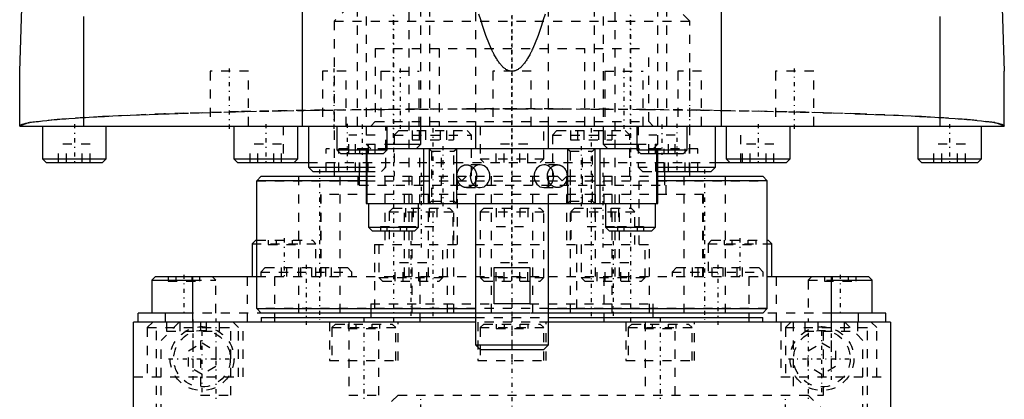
# Model space of a CAD drawing. Extents: x -54 to 54, y -3 to 544.
# Tile 2 of 5: x -54 to 54, y 128 to 169. Entities that reach past the tile are written whole.
import ezdxf

# ---------------------------------------------------------------- set-up
doc = ezdxf.new("R2010")
doc.units = 0
doc.linetypes.add('CENTER', pattern=[1.5, 0.45, -0.5, 0.05, -0.5])
doc.linetypes.add('DASHED', pattern=[2, 1, -1])
for name, color, linetype in [('AM_0', 7, 'CONTINUOUS'), ('AM_10', 7, 'CONTINUOUS'), ('AM_3', 7, 'DASHED'), ('AM_7', 7, 'CENTER')]:
    doc.layers.add(name, color=color, linetype=linetype)

msp = doc.modelspace()

# ---------------------------------------------------------------- linework, layer by layer
at = {"layer": 'AM_0', "color": 7, "linetype": 'CONTINUOUS'}
for p, q in [((-22.98, 157.5), (-22.98, 358.3)), ((22.98, 157.5), (22.98, 358.3)), ((-54, 163.5), (-47.9, 338.3)), ((47.9, 338.3), (54, 163.5)), ((-46.98, 157.5), (-46.98, 169.5)), ((46.98, 157.5), (46.98, 169.5)), ((-54, 157.5), (-54, 163.5)), ((54, 157.5), (54, 163.5)), ((-54, 157.5), (54, 157.5)), ((-51.5, 157.5), (-51.5, 153.9)), ((-44.5, 153.9), (-44.5, 157.5)), ((-30.5, 157.5), (-30.5, 153.9)), ((-23.5, 153.9), (-23.5, 157.5)), ((-22.33, 157.5), (-22.33, 153)), ((-19.2, 157.5), (-19.2, 154.9)), ((-13.7, 154.9), (-13.7, 157.5)), ((-10, 155.5), (-10, 157.5)), ((-4, 157.5), (-4, 155)), ((4, 155), (4, 157.5)), ((10, 157.5), (10, 155.5)), ((13.7, 157.5), (13.7, 154.9)), ((19.2, 154.9), (19.2, 157.5)), ((22.33, 153), (22.33, 157.5)), ((23.5, 157.5), (23.5, 153.9)), ((30.5, 153.9), (30.5, 157.5)), ((44.5, 157.5), (44.5, 153.9)), ((51.5, 153.9), (51.5, 157.5)), ((-19.2, 154.9), (-18.8, 154.5)), ((-19.2, 154.9), (-13.7, 154.9)), ((-18.8, 154.5), (-14.1, 154.5)), ((-16, 154.5), (-16, 149)), ((-15.9, 149), (-15.9, 154.5)), ((-14.1, 154.5), (-13.7, 154.9)), ((-13.71, 155.5), (-10, 155.5)), ((13.7, 155), (-13.7, 155)), ((-10.5, 155), (-10, 155.5)), ((-9.67, 149), (-9.67, 155)), ((9.67, 149), (9.67, 155)), ((10, 155.5), (10.5, 155)), ((10, 155.5), (13.71, 155.5)), ((13.7, 154.9), (14.1, 154.5)), ((13.7, 154.9), (19.2, 154.9)), ((14.1, 154.5), (18.8, 154.5)), ((15.9, 149), (15.9, 154.5)), ((16, 149), (16, 154.5)), ((18.8, 154.5), (19.2, 154.9)), ((-51.5, 153.9), (-51.1, 153.5)), ((-51.5, 153.9), (-44.5, 153.9)), ((-51.1, 153.5), (-44.9, 153.5)), ((-44.9, 153.5), (-44.5, 153.9)), ((-30.5, 153.9), (-30.1, 153.5)), ((-30.5, 153.9), (-23.5, 153.9)), ((-30.1, 153.5), (-22.35, 153.5)), ((-23.9, 153.5), (-23.5, 153.9)), ((22.35, 153.5), (30.1, 153.5)), ((23.5, 153.9), (23.9, 153.5)), ((23.5, 153.9), (30.5, 153.9)), ((30.1, 153.5), (30.5, 153.9)), ((44.5, 153.9), (44.9, 153.5)), ((44.5, 153.9), (51.5, 153.9)), ((44.9, 153.5), (51.1, 153.5)), ((51.1, 153.5), (51.5, 153.9)), ((-22.33, 153), (-21.83, 152.5)), ((-22.33, 153), (-16, 153)), ((-21.83, 152.5), (-16, 152.5)), ((-19.5, 152.5), (-19.5, 152)), ((-16.75, 152.5), (-16.75, 152)), ((16, 153), (22.33, 153)), ((16, 152.5), (21.83, 152.5)), ((16.75, 152), (16.75, 152.5)), ((19.5, 152), (19.5, 152.5)), ((21.83, 152.5), (22.33, 153)), ((-28, 151.5), (-27.5, 152)), ((-16.01, 151.5), (-28, 151.5)), ((-28, 137.5), (-28, 151.5)), ((-27.5, 152), (-16.02, 152)), ((28, 151.5), (16.01, 151.5)), ((16.02, 152), (27.5, 152)), ((28, 151.5), (27.5, 152)), ((28, 137.5), (28, 151.5)), ((-16, 149), (16, 149)), ((-15.75, 149), (-15.75, 146.4)), ((-10.25, 146.4), (-10.25, 149)), ((-4, 149), (-4, 133.5)), ((4, 133.5), (4, 149)), ((10.25, 149), (10.25, 146.4)), ((15.75, 146.4), (15.75, 149)), ((-15.75, 146.4), (-15.35, 146)), ((-15.75, 146.4), (-10.25, 146.4)), ((-15.35, 146), (-10.65, 146)), ((-10.65, 146), (-10.25, 146.4)), ((10.25, 146.4), (10.65, 146)), ((10.25, 146.4), (15.75, 146.4)), ((10.65, 146), (15.35, 146)), ((15.35, 146), (15.75, 146.4)), ((-28.1, 145), (-28.5, 144.6)), ((-28.1, 145), (-28, 145)), ((28, 145), (28.1, 145)), ((28.5, 144.6), (28.1, 145)), ((-28.5, 144.6), (-28.5, 141)), ((-28.5, 144.6), (-28, 144.6)), ((28, 144.6), (28.5, 144.6)), ((28.5, 141), (28.5, 144.6)), ((-1.94, 142), (1.94, 142)), ((-1.94, 138), (-1.94, 142)), ((1.94, 142), (1.94, 138)), ((-39.1, 141), (-39.5, 140.6)), ((-39.5, 140.6), (-39.5, 137)), ((-39.5, 140.6), (-35.06, 140.6)), ((-39.1, 141), (-28.01, 141)), ((-35.06, 141), (-35.06, 136)), ((28.01, 141), (39.1, 141)), ((35.06, 136), (35.06, 141)), ((35.06, 140.6), (39.5, 140.6)), ((39.5, 140.6), (39.1, 141)), ((39.5, 137), (39.5, 140.6)), ((-28, 137.5), (-4, 137.5)), ((-27.5, 137), (-28, 137.5)), ((1.94, 138), (-1.94, 138)), ((4, 137.5), (28, 137.5)), ((27.5, 137), (28, 137.5)), ((-41, 136), (-41, 137)), ((-35.06, 137), (-41, 137)), ((-38, 136), (-38, 137)), ((-4, 137), (-27.5, 137)), ((-27.5, 136.5), (-27.5, 136)), ((-27.5, 136.5), (-4, 136.5)), ((-15.5, 137), (-15.5, 136.5)), ((27.5, 137), (4, 137)), ((4, 136.5), (27.5, 136.5)), ((15.5, 136.5), (15.5, 137)), ((27.5, 136), (27.5, 136.5)), ((41, 137), (35.06, 137)), ((38, 136), (38, 137)), ((41, 136), (41, 137)), ((-41.5, 8), (-41.5, 136)), ((-4, 136), (-41.5, 136)), ((41.5, 136), (4, 136)), ((41.5, 136), (41.5, 8)), ((-4, 133.5), (-3.5, 133)), ((-4, 133.5), (4, 133.5)), ((-3.5, 133), (3.5, 133)), ((3.5, 133), (4, 133.5))]:
    msp.add_line(p, q, dxfattribs=at)
for points in [[(-4.24, 152.91), (-4.39, 152.72), (-4.49, 152.5), (-4.56, 152.25), (-4.58, 152), (-4.56, 151.75), (-4.49, 151.5), (-4.39, 151.28), (-4.24, 151.09)], [(4.24, 151.09), (4.39, 151.28), (4.49, 151.5), (4.56, 151.75), (4.58, 152), (4.56, 152.25), (4.49, 152.5), (4.39, 152.72), (4.24, 152.91)]]:
    msp.add_lwpolyline(points, dxfattribs=at)
for points in [[(3.62, 169.76, 0), (3.43, 169.12, 0), (3.24, 168.52, 0), (2.86, 167.41, 0), (2.48, 166.43, 0), (2.26, 165.93, 0), (2.19, 165.8, 0), (2.13, 165.67, 0), (2.1, 165.6, 0), (2.07, 165.54, 0), (2, 165.41, 0), (1.94, 165.3, 0), (1.87, 165.18, 0), (1.81, 165.07, 0), (1.75, 164.96, 0), (1.72, 164.91, 0), (1.68, 164.86, 0), (1.62, 164.75, 0), (1.56, 164.66, 0), (1.49, 164.57, 0), (1.43, 164.48, 0), (1.37, 164.39, 0), (1.34, 164.35, 0), (1.3, 164.31, 0), (1.24, 164.23, 0), (1.18, 164.16, 0), (1.14, 164.13, 0), (1.11, 164.09, 0), (1.05, 164.03, 0), (0.99, 163.96, 0), (0.95, 163.93, 0), (0.92, 163.91, 0), (0.86, 163.85, 0), (0.79, 163.8, 0), (0.73, 163.76, 0), (0.67, 163.71, 0), (0.6, 163.67, 0), (0.57, 163.66, 0), (0.54, 163.64, 0), (0.48, 163.61, 0), (0.41, 163.58, 0), (0.35, 163.56, 0), (0.29, 163.54, 0), (0.22, 163.52, 0), (0.19, 163.52, 0), (0.16, 163.51, 0), (0.1, 163.5, 0), (0.03, 163.5, 0), (0, 163.5, 0), (-0.03, 163.5, 0), (-0.1, 163.5, 0), (-0.16, 163.51, 0), (-0.19, 163.52, 0), (-0.22, 163.52, 0), (-0.29, 163.54, 0), (-0.35, 163.56, 0), (-0.41, 163.58, 0), (-0.48, 163.61, 0), (-0.54, 163.64, 0), (-0.57, 163.66, 0), (-0.6, 163.67, 0), (-0.67, 163.71, 0), (-0.73, 163.76, 0), (-0.79, 163.8, 0), (-0.86, 163.85, 0), (-0.92, 163.91, 0), (-0.95, 163.93, 0), (-0.99, 163.96, 0), (-1.05, 164.03, 0), (-1.11, 164.09, 0), (-1.14, 164.13, 0), (-1.18, 164.16, 0), (-1.24, 164.23, 0), (-1.3, 164.31, 0), (-1.34, 164.35, 0), (-1.37, 164.39, 0), (-1.43, 164.48, 0), (-1.49, 164.57, 0), (-1.56, 164.66, 0), (-1.62, 164.75, 0), (-1.68, 164.86, 0), (-1.72, 164.91, 0), (-1.75, 164.96, 0), (-1.81, 165.07, 0), (-1.87, 165.18, 0), (-1.94, 165.3, 0), (-2, 165.41, 0), (-2.07, 165.54, 0), (-2.1, 165.6, 0), (-2.13, 165.67, 0), (-2.19, 165.8, 0), (-2.26, 165.93, 0), (-2.48, 166.43, 0), (-2.86, 167.41, 0), (-3.24, 168.52, 0), (-3.43, 169.12, 0), (-3.62, 169.76, 0)], [(-5, 150.75, 0), (-5.02, 150.75, 0), (-5.05, 150.75, 0), (-5.08, 150.75, 0), (-5.09, 150.75, 0), (-5.11, 150.76, 0), (-5.14, 150.76, 0), (-5.17, 150.77, 0), (-5.2, 150.77, 0), (-5.23, 150.78, 0), (-5.26, 150.79, 0), (-5.28, 150.79, 0), (-5.29, 150.8, 0), (-5.32, 150.81, 0), (-5.35, 150.82, 0), (-5.38, 150.83, 0), (-5.41, 150.85, 0), (-5.44, 150.86, 0), (-5.45, 150.87, 0), (-5.47, 150.88, 0), (-5.49, 150.89, 0), (-5.52, 150.91, 0), (-5.53, 150.92, 0), (-5.55, 150.93, 0), (-5.57, 150.95, 0), (-5.6, 150.97, 0), (-5.61, 150.98, 0), (-5.62, 150.99, 0), (-5.65, 151.01, 0), (-5.67, 151.03, 0), (-5.69, 151.06, 0), (-5.71, 151.08, 0), (-5.74, 151.1, 0), (-5.75, 151.12, 0), (-5.76, 151.13, 0), (-5.78, 151.15, 0), (-5.8, 151.18, 0), (-5.81, 151.21, 0), (-5.83, 151.24, 0), (-5.85, 151.27, 0), (-5.86, 151.28, 0), (-5.87, 151.29, 0), (-5.88, 151.33, 0), (-5.9, 151.36, 0), (-5.91, 151.39, 0), (-5.93, 151.42, 0), (-5.94, 151.45, 0), (-5.95, 151.47, 0), (-5.95, 151.49, 0), (-5.97, 151.52, 0), (-5.98, 151.56, 0), (-5.99, 151.59, 0), (-6, 151.63, 0), (-6.01, 151.66, 0), (-6.01, 151.68, 0), (-6.01, 151.7, 0), (-6.02, 151.73, 0), (-6.03, 151.77, 0), (-6.03, 151.8, 0), (-6.04, 151.84, 0), (-6.04, 151.88, 0), (-6.04, 151.89, 0), (-6.04, 151.91, 0), (-6.04, 151.95, 0), (-6.04, 151.98, 0), (-6.04, 152, 0), (-6.04, 152.02, 0), (-6.04, 152.05, 0), (-6.04, 152.09, 0), (-6.04, 152.11, 0), (-6.04, 152.12, 0), (-6.04, 152.16, 0), (-6.03, 152.2, 0), (-6.03, 152.23, 0), (-6.02, 152.27, 0), (-6.01, 152.3, 0), (-6.01, 152.32, 0), (-6.01, 152.34, 0), (-6, 152.37, 0), (-5.99, 152.41, 0), (-5.98, 152.44, 0), (-5.97, 152.48, 0), (-5.95, 152.51, 0), (-5.95, 152.53, 0), (-5.94, 152.55, 0), (-5.93, 152.58, 0), (-5.91, 152.61, 0), (-5.9, 152.64, 0), (-5.88, 152.67, 0), (-5.87, 152.71, 0), (-5.86, 152.72, 0), (-5.85, 152.73, 0), (-5.83, 152.76, 0), (-5.81, 152.79, 0), (-5.8, 152.82, 0), (-5.78, 152.85, 0), (-5.76, 152.87, 0), (-5.75, 152.88, 0), (-5.74, 152.9, 0), (-5.71, 152.92, 0), (-5.69, 152.94, 0), (-5.67, 152.97, 0), (-5.65, 152.99, 0), (-5.62, 153.01, 0), (-5.61, 153.02, 0), (-5.6, 153.03, 0), (-5.57, 153.05, 0), (-5.55, 153.07, 0), (-5.53, 153.08, 0), (-5.52, 153.09, 0), (-5.49, 153.11, 0), (-5.47, 153.12, 0), (-5.45, 153.13, 0), (-5.44, 153.14, 0), (-5.41, 153.15, 0), (-5.38, 153.17, 0), (-5.35, 153.18, 0), (-5.32, 153.19, 0), (-5.29, 153.2, 0), (-5.28, 153.21, 0), (-5.26, 153.21, 0), (-5.23, 153.22, 0), (-5.2, 153.23, 0), (-5.17, 153.23, 0), (-5.14, 153.24, 0), (-5.11, 153.24, 0), (-5.09, 153.25, 0), (-5.08, 153.25, 0), (-5.05, 153.25, 0), (-5.02, 153.25, 0), (-5, 153.25, 0)], [(-5, 153.25, 0), (-4.99, 153.25, 0), (-4.98, 153.25, 0), (-4.96, 153.25, 0), (-4.95, 153.25, 0), (-4.95, 153.25, 0), (-4.93, 153.25, 0), (-4.92, 153.25, 0), (-4.9, 153.24, 0), (-4.88, 153.24, 0), (-4.87, 153.24, 0), (-4.86, 153.24, 0), (-4.85, 153.24, 0), (-4.84, 153.24, 0), (-4.82, 153.23, 0), (-4.81, 153.23, 0), (-4.79, 153.23, 0), (-4.77, 153.22, 0), (-4.77, 153.22, 0), (-4.76, 153.22, 0), (-4.74, 153.21, 0), (-4.73, 153.21, 0), (-4.72, 153.21, 0), (-4.71, 153.21, 0), (-4.7, 153.2, 0), (-4.68, 153.2, 0), (-4.67, 153.19, 0), (-4.66, 153.19, 0), (-4.65, 153.18, 0), (-4.63, 153.18, 0), (-4.62, 153.17, 0), (-4.6, 153.17, 0), (-4.59, 153.16, 0), (-4.58, 153.15, 0), (-4.57, 153.15, 0), (-4.56, 153.14, 0), (-4.54, 153.14, 0), (-4.53, 153.13, 0), (-4.51, 153.12, 0), (-4.5, 153.11, 0), (-4.49, 153.11, 0), (-4.48, 153.1, 0), (-4.47, 153.09, 0), (-4.45, 153.09, 0), (-4.44, 153.08, 0), (-4.43, 153.07, 0), (-4.41, 153.06, 0), (-4.4, 153.05, 0), (-4.4, 153.05, 0), (-4.38, 153.04, 0), (-4.37, 153.03, 0), (-4.36, 153.02, 0), (-4.34, 153.01, 0), (-4.33, 152.99, 0), (-4.32, 152.99, 0), (-4.32, 152.98, 0), (-4.3, 152.97, 0), (-4.29, 152.96, 0), (-4.28, 152.95, 0), (-4.27, 152.94, 0), (-4.26, 152.93, 0), (-4.25, 152.92, 0), (-4.24, 152.91, 0), (-4.23, 152.9, 0), (-4.22, 152.89, 0), (-4.21, 152.88, 0), (-4.21, 152.88, 0), (-4.2, 152.87, 0), (-4.19, 152.85, 0), (-4.18, 152.85, 0), (-4.18, 152.84, 0), (-4.17, 152.83, 0), (-4.15, 152.81, 0), (-4.14, 152.8, 0), (-4.13, 152.79, 0), (-4.12, 152.77, 0), (-4.12, 152.76, 0), (-4.11, 152.76, 0), (-4.1, 152.74, 0), (-4.09, 152.73, 0), (-4.08, 152.71, 0), (-4.07, 152.7, 0), (-4.07, 152.68, 0), (-4.06, 152.67, 0), (-4.06, 152.67, 0), (-4.05, 152.65, 0), (-4.04, 152.64, 0), (-4.03, 152.62, 0), (-4.02, 152.6, 0), (-4.01, 152.59, 0), (-4.01, 152.58, 0), (-4.01, 152.57, 0), (-4, 152.55, 0), (-3.99, 152.54, 0), (-3.98, 152.52, 0), (-3.98, 152.5, 0), (-3.97, 152.49, 0), (-3.97, 152.48, 0), (-3.96, 152.47, 0), (-3.96, 152.45, 0), (-3.95, 152.44, 0), (-3.95, 152.42, 0), (-3.94, 152.4, 0), (-3.93, 152.38, 0), (-3.93, 152.37, 0), (-3.93, 152.37, 0), (-3.92, 152.35, 0), (-3.92, 152.33, 0), (-3.92, 152.32, 0), (-3.92, 152.31, 0), (-3.91, 152.29, 0), (-3.91, 152.28, 0), (-3.91, 152.27, 0), (-3.9, 152.26, 0), (-3.9, 152.24, 0), (-3.9, 152.22, 0), (-3.89, 152.2, 0), (-3.89, 152.19, 0), (-3.89, 152.17, 0), (-3.89, 152.16, 0), (-3.89, 152.15, 0), (-3.88, 152.13, 0), (-3.88, 152.11, 0), (-3.88, 152.1, 0), (-3.88, 152.08, 0), (-3.88, 152.06, 0), (-3.88, 152.05, 0), (-3.88, 152.04, 0), (-3.88, 152.03, 0), (-3.88, 152.01, 0), (-3.88, 152, 0)], [(5, 150.75, 0), (4.98, 150.75, 0), (4.95, 150.75, 0), (4.92, 150.75, 0), (4.91, 150.75, 0), (4.89, 150.76, 0), (4.86, 150.76, 0), (4.83, 150.77, 0), (4.8, 150.77, 0), (4.77, 150.78, 0), (4.74, 150.79, 0), (4.72, 150.79, 0), (4.7, 150.8, 0), (4.67, 150.81, 0), (4.64, 150.82, 0), (4.61, 150.83, 0), (4.58, 150.85, 0), (4.55, 150.86, 0), (4.53, 150.87, 0), (4.52, 150.88, 0), (4.49, 150.89, 0), (4.46, 150.91, 0), (4.45, 150.92, 0), (4.43, 150.93, 0), (4.4, 150.95, 0), (4.38, 150.97, 0), (4.36, 150.98, 0), (4.35, 150.99, 0), (4.32, 151.01, 0), (4.3, 151.03, 0), (4.27, 151.06, 0), (4.25, 151.08, 0), (4.23, 151.1, 0), (4.21, 151.12, 0), (4.2, 151.13, 0), (4.18, 151.15, 0), (4.16, 151.18, 0), (4.14, 151.21, 0), (4.12, 151.24, 0), (4.1, 151.27, 0), (4.09, 151.28, 0), (4.08, 151.29, 0), (4.06, 151.33, 0), (4.04, 151.36, 0), (4.03, 151.39, 0), (4.01, 151.42, 0), (3.99, 151.45, 0), (3.99, 151.47, 0), (3.98, 151.49, 0), (3.97, 151.52, 0), (3.95, 151.56, 0), (3.94, 151.59, 0), (3.93, 151.63, 0), (3.92, 151.66, 0), (3.92, 151.68, 0), (3.91, 151.7, 0), (3.91, 151.73, 0), (3.9, 151.77, 0), (3.89, 151.8, 0), (3.89, 151.84, 0), (3.88, 151.88, 0), (3.88, 151.89, 0), (3.88, 151.91, 0), (3.88, 151.95, 0), (3.88, 151.98, 0), (3.88, 152, 0), (3.88, 152.02, 0), (3.88, 152.05, 0), (3.88, 152.09, 0), (3.88, 152.11, 0), (3.88, 152.12, 0), (3.89, 152.16, 0), (3.89, 152.2, 0), (3.9, 152.23, 0), (3.91, 152.27, 0), (3.91, 152.3, 0), (3.92, 152.32, 0), (3.92, 152.34, 0), (3.93, 152.37, 0), (3.94, 152.41, 0), (3.95, 152.44, 0), (3.97, 152.48, 0), (3.98, 152.51, 0), (3.99, 152.53, 0), (3.99, 152.55, 0), (4.01, 152.58, 0), (4.03, 152.61, 0), (4.04, 152.64, 0), (4.06, 152.67, 0), (4.08, 152.71, 0), (4.09, 152.72, 0), (4.1, 152.73, 0), (4.12, 152.76, 0), (4.14, 152.79, 0), (4.16, 152.82, 0), (4.18, 152.85, 0), (4.2, 152.87, 0), (4.21, 152.88, 0), (4.23, 152.9, 0), (4.25, 152.92, 0), (4.27, 152.94, 0), (4.3, 152.97, 0), (4.32, 152.99, 0), (4.35, 153.01, 0), (4.36, 153.02, 0), (4.38, 153.03, 0), (4.4, 153.05, 0), (4.43, 153.07, 0), (4.45, 153.08, 0), (4.46, 153.09, 0), (4.49, 153.11, 0), (4.52, 153.12, 0), (4.53, 153.13, 0), (4.55, 153.14, 0), (4.58, 153.15, 0), (4.61, 153.17, 0), (4.64, 153.18, 0), (4.67, 153.19, 0), (4.7, 153.2, 0), (4.72, 153.21, 0), (4.74, 153.21, 0), (4.77, 153.22, 0), (4.8, 153.23, 0), (4.83, 153.23, 0), (4.86, 153.24, 0), (4.89, 153.24, 0), (4.91, 153.25, 0), (4.92, 153.25, 0), (4.95, 153.25, 0), (4.98, 153.25, 0), (5, 153.25, 0)], [(5, 153.25, 0), (5.01, 153.25, 0), (5.02, 153.25, 0), (5.04, 153.25, 0), (5.05, 153.25, 0), (5.05, 153.25, 0), (5.07, 153.25, 0), (5.08, 153.25, 0), (5.1, 153.24, 0), (5.11, 153.24, 0), (5.13, 153.24, 0), (5.14, 153.24, 0), (5.15, 153.24, 0), (5.16, 153.24, 0), (5.18, 153.23, 0), (5.19, 153.23, 0), (5.21, 153.23, 0), (5.22, 153.22, 0), (5.23, 153.22, 0), (5.24, 153.22, 0), (5.25, 153.21, 0), (5.27, 153.21, 0), (5.28, 153.21, 0), (5.28, 153.21, 0), (5.3, 153.2, 0), (5.31, 153.2, 0), (5.32, 153.19, 0), (5.33, 153.19, 0), (5.34, 153.18, 0), (5.36, 153.18, 0), (5.37, 153.17, 0), (5.39, 153.17, 0), (5.4, 153.16, 0), (5.41, 153.15, 0), (5.42, 153.15, 0), (5.43, 153.14, 0), (5.44, 153.14, 0), (5.46, 153.13, 0), (5.47, 153.12, 0), (5.49, 153.11, 0), (5.49, 153.11, 0), (5.5, 153.1, 0), (5.51, 153.09, 0), (5.53, 153.09, 0), (5.54, 153.08, 0), (5.55, 153.07, 0), (5.57, 153.06, 0), (5.57, 153.05, 0), (5.58, 153.05, 0), (5.59, 153.04, 0), (5.6, 153.03, 0), (5.62, 153.02, 0), (5.63, 153.01, 0), (5.64, 152.99, 0), (5.65, 152.99, 0), (5.65, 152.98, 0), (5.66, 152.97, 0), (5.68, 152.96, 0), (5.69, 152.95, 0), (5.7, 152.94, 0), (5.71, 152.93, 0), (5.71, 152.92, 0), (5.72, 152.91, 0), (5.73, 152.9, 0), (5.74, 152.89, 0), (5.75, 152.88, 0), (5.75, 152.88, 0), (5.76, 152.87, 0), (5.77, 152.85, 0), (5.78, 152.85, 0), (5.78, 152.84, 0), (5.79, 152.83, 0), (5.8, 152.81, 0), (5.81, 152.8, 0), (5.82, 152.79, 0), (5.83, 152.77, 0), (5.83, 152.76, 0), (5.84, 152.76, 0), (5.85, 152.74, 0), (5.85, 152.73, 0), (5.86, 152.71, 0), (5.87, 152.7, 0), (5.88, 152.68, 0), (5.88, 152.67, 0), (5.89, 152.67, 0), (5.9, 152.65, 0), (5.9, 152.64, 0), (5.91, 152.62, 0), (5.92, 152.6, 0), (5.93, 152.59, 0), (5.93, 152.58, 0), (5.93, 152.57, 0), (5.94, 152.55, 0), (5.95, 152.54, 0), (5.95, 152.52, 0), (5.96, 152.5, 0), (5.96, 152.49, 0), (5.97, 152.48, 0), (5.97, 152.47, 0), (5.97, 152.45, 0), (5.98, 152.44, 0), (5.99, 152.42, 0), (5.99, 152.4, 0), (5.99, 152.38, 0), (6, 152.37, 0), (6, 152.37, 0), (6, 152.35, 0), (6.01, 152.33, 0), (6.01, 152.32, 0), (6.01, 152.31, 0), (6.02, 152.29, 0), (6.02, 152.28, 0), (6.02, 152.27, 0), (6.02, 152.26, 0), (6.02, 152.24, 0), (6.03, 152.22, 0), (6.03, 152.2, 0), (6.03, 152.19, 0), (6.03, 152.17, 0), (6.04, 152.16, 0), (6.04, 152.15, 0), (6.04, 152.13, 0), (6.04, 152.11, 0), (6.04, 152.1, 0), (6.04, 152.08, 0), (6.04, 152.06, 0), (6.04, 152.05, 0), (6.04, 152.04, 0), (6.04, 152.03, 0), (6.04, 152.01, 0), (6.04, 152, 0)], [(-3.88, 152, 0), (-3.88, 151.99, 0), (-3.88, 151.97, 0), (-3.88, 151.96, 0), (-3.88, 151.95, 0), (-3.88, 151.94, 0), (-3.88, 151.92, 0), (-3.88, 151.9, 0), (-3.88, 151.89, 0), (-3.88, 151.87, 0), (-3.89, 151.85, 0), (-3.89, 151.84, 0), (-3.89, 151.83, 0), (-3.89, 151.81, 0), (-3.89, 151.8, 0), (-3.9, 151.78, 0), (-3.9, 151.76, 0), (-3.9, 151.74, 0), (-3.91, 151.73, 0), (-3.91, 151.72, 0), (-3.91, 151.71, 0), (-3.92, 151.69, 0), (-3.92, 151.68, 0), (-3.92, 151.67, 0), (-3.92, 151.65, 0), (-3.93, 151.63, 0), (-3.93, 151.63, 0), (-3.93, 151.62, 0), (-3.94, 151.6, 0), (-3.95, 151.58, 0), (-3.95, 151.56, 0), (-3.96, 151.55, 0), (-3.96, 151.53, 0), (-3.97, 151.52, 0), (-3.97, 151.51, 0), (-3.98, 151.5, 0), (-3.98, 151.48, 0), (-3.99, 151.46, 0), (-4, 151.45, 0), (-4.01, 151.43, 0), (-4.01, 151.42, 0), (-4.01, 151.41, 0), (-4.02, 151.4, 0), (-4.03, 151.38, 0), (-4.04, 151.36, 0), (-4.05, 151.35, 0), (-4.06, 151.33, 0), (-4.06, 151.33, 0), (-4.07, 151.32, 0), (-4.07, 151.3, 0), (-4.08, 151.29, 0), (-4.09, 151.27, 0), (-4.1, 151.26, 0), (-4.11, 151.24, 0), (-4.12, 151.24, 0), (-4.12, 151.23, 0), (-4.13, 151.21, 0), (-4.14, 151.2, 0), (-4.15, 151.19, 0), (-4.17, 151.17, 0), (-4.18, 151.16, 0), (-4.18, 151.15, 0), (-4.19, 151.15, 0), (-4.2, 151.13, 0), (-4.21, 151.12, 0), (-4.21, 151.12, 0), (-4.22, 151.11, 0), (-4.23, 151.1, 0), (-4.24, 151.09, 0), (-4.25, 151.08, 0), (-4.26, 151.07, 0), (-4.27, 151.06, 0), (-4.28, 151.05, 0), (-4.29, 151.04, 0), (-4.3, 151.03, 0), (-4.32, 151.02, 0), (-4.32, 151.01, 0), (-4.33, 151.01, 0), (-4.34, 150.99, 0), (-4.36, 150.98, 0), (-4.37, 150.97, 0), (-4.38, 150.96, 0), (-4.4, 150.95, 0), (-4.4, 150.95, 0), (-4.41, 150.94, 0), (-4.43, 150.93, 0), (-4.44, 150.92, 0), (-4.45, 150.91, 0), (-4.47, 150.91, 0), (-4.48, 150.9, 0), (-4.49, 150.89, 0), (-4.5, 150.89, 0), (-4.51, 150.88, 0), (-4.53, 150.87, 0), (-4.54, 150.86, 0), (-4.56, 150.86, 0), (-4.57, 150.85, 0), (-4.58, 150.85, 0), (-4.59, 150.84, 0), (-4.6, 150.83, 0), (-4.62, 150.83, 0), (-4.63, 150.82, 0), (-4.65, 150.82, 0), (-4.66, 150.81, 0), (-4.67, 150.81, 0), (-4.68, 150.8, 0), (-4.7, 150.8, 0), (-4.71, 150.79, 0), (-4.72, 150.79, 0), (-4.73, 150.79, 0), (-4.74, 150.79, 0), (-4.76, 150.78, 0), (-4.77, 150.78, 0), (-4.77, 150.78, 0), (-4.79, 150.77, 0), (-4.81, 150.77, 0), (-4.82, 150.77, 0), (-4.84, 150.76, 0), (-4.85, 150.76, 0), (-4.86, 150.76, 0), (-4.87, 150.76, 0), (-4.88, 150.76, 0), (-4.9, 150.76, 0), (-4.92, 150.75, 0), (-4.93, 150.75, 0), (-4.95, 150.75, 0), (-4.95, 150.75, 0), (-4.96, 150.75, 0), (-4.98, 150.75, 0), (-4.99, 150.75, 0), (-5, 150.75, 0)], [(6.04, 152, 0), (6.04, 151.99, 0), (6.04, 151.97, 0), (6.04, 151.96, 0), (6.04, 151.95, 0), (6.04, 151.94, 0), (6.04, 151.92, 0), (6.04, 151.9, 0), (6.04, 151.89, 0), (6.04, 151.87, 0), (6.04, 151.85, 0), (6.04, 151.84, 0), (6.03, 151.83, 0), (6.03, 151.81, 0), (6.03, 151.8, 0), (6.03, 151.78, 0), (6.02, 151.76, 0), (6.02, 151.74, 0), (6.02, 151.73, 0), (6.02, 151.72, 0), (6.02, 151.71, 0), (6.01, 151.69, 0), (6.01, 151.68, 0), (6.01, 151.67, 0), (6, 151.65, 0), (6, 151.63, 0), (6, 151.63, 0), (5.99, 151.62, 0), (5.99, 151.6, 0), (5.99, 151.58, 0), (5.98, 151.56, 0), (5.97, 151.55, 0), (5.97, 151.53, 0), (5.97, 151.52, 0), (5.96, 151.51, 0), (5.96, 151.5, 0), (5.95, 151.48, 0), (5.95, 151.46, 0), (5.94, 151.45, 0), (5.93, 151.43, 0), (5.93, 151.42, 0), (5.93, 151.41, 0), (5.92, 151.4, 0), (5.91, 151.38, 0), (5.9, 151.36, 0), (5.9, 151.35, 0), (5.89, 151.33, 0), (5.88, 151.33, 0), (5.88, 151.32, 0), (5.87, 151.3, 0), (5.86, 151.29, 0), (5.85, 151.27, 0), (5.85, 151.26, 0), (5.84, 151.24, 0), (5.83, 151.24, 0), (5.83, 151.23, 0), (5.82, 151.21, 0), (5.81, 151.2, 0), (5.8, 151.19, 0), (5.79, 151.17, 0), (5.78, 151.16, 0), (5.78, 151.15, 0), (5.77, 151.15, 0), (5.76, 151.13, 0), (5.75, 151.12, 0), (5.75, 151.12, 0), (5.74, 151.11, 0), (5.73, 151.1, 0), (5.72, 151.09, 0), (5.71, 151.08, 0), (5.71, 151.07, 0), (5.7, 151.06, 0), (5.69, 151.05, 0), (5.68, 151.04, 0), (5.66, 151.03, 0), (5.65, 151.02, 0), (5.65, 151.01, 0), (5.64, 151.01, 0), (5.63, 150.99, 0), (5.62, 150.98, 0), (5.6, 150.97, 0), (5.59, 150.96, 0), (5.58, 150.95, 0), (5.57, 150.95, 0), (5.57, 150.94, 0), (5.55, 150.93, 0), (5.54, 150.92, 0), (5.53, 150.91, 0), (5.51, 150.91, 0), (5.5, 150.9, 0), (5.49, 150.89, 0), (5.49, 150.89, 0), (5.47, 150.88, 0), (5.46, 150.87, 0), (5.44, 150.86, 0), (5.43, 150.86, 0), (5.42, 150.85, 0), (5.41, 150.85, 0), (5.4, 150.84, 0), (5.39, 150.83, 0), (5.37, 150.83, 0), (5.36, 150.82, 0), (5.34, 150.82, 0), (5.33, 150.81, 0), (5.32, 150.81, 0), (5.31, 150.8, 0), (5.3, 150.8, 0), (5.28, 150.79, 0), (5.28, 150.79, 0), (5.27, 150.79, 0), (5.25, 150.79, 0), (5.24, 150.78, 0), (5.23, 150.78, 0), (5.22, 150.78, 0), (5.21, 150.77, 0), (5.19, 150.77, 0), (5.18, 150.77, 0), (5.16, 150.76, 0), (5.15, 150.76, 0), (5.14, 150.76, 0), (5.13, 150.76, 0), (5.11, 150.76, 0), (5.1, 150.76, 0), (5.08, 150.75, 0), (5.07, 150.75, 0), (5.05, 150.75, 0), (5.05, 150.75, 0), (5.04, 150.75, 0), (5.02, 150.75, 0), (5.01, 150.75, 0), (5, 150.75, 0)]]:
    msp.add_polyline3d(points, dxfattribs=at)
at = {"layer": 'AM_10', "color": 7, "linetype": 'CONTINUOUS'}
for p, q in [((-9.1, 155), (-9.1, 149)), ((-6.1, 155), (-6.1, 149)), ((6.1, 155), (6.1, 149)), ((9.1, 155), (9.1, 149))]:
    msp.add_line(p, q, dxfattribs=at)
at = {"layer": 'AM_3', "color": 6, "linetype": 'DASHED'}
for p, q in [((-16, 341.5), (-16, 155.5)), ((-10, 157.5), (-10, 341.5)), ((-4, 342), (-4, 157.5)), ((4, 157.5), (4, 342)), ((10, 341.5), (10, 157.5)), ((16, 155.5), (16, 341.5)), ((-17, 182.5), (-17, 157.5)), ((-9, 157.5), (-9, 182.5)), ((9, 182.5), (9, 157.5)), ((17, 157.5), (17, 182.5)), ((-16.5, 172), (-19.5, 169)), ((-11.3, 172), (-11.3, 141)), ((11.3, 141), (11.3, 172)), ((19.5, 169), (16.5, 172)), ((-19.5, 169), (-19.5, 152.5)), ((-19.5, 169), (19.5, 169)), ((19.5, 152.5), (19.5, 169)), ((-15, 166), (-15, 158)), ((-15, 166), (15, 166)), ((-8, 166), (-8, 157.5)), ((8, 157.5), (8, 166)), ((15, 158), (15, 166)), ((-33.1, 163.5), (-33.1, 157.5)), ((-28.9, 163.5), (-33.1, 163.5)), ((-28.9, 157.5), (-28.9, 163.5)), ((-20.8, 163.5), (-20.8, 157.5)), ((-18.2, 163.5), (-20.8, 163.5)), ((-18.2, 157.5), (-18.2, 163.5)), ((-14.37, 163.5), (-14.37, 157.5)), ((-14.37, 163.5), (-10.17, 163.5)), ((-10.17, 157.5), (-10.17, 163.5)), ((-2.1, 163.5), (-2.1, 157.5)), ((2.1, 163.5), (-2.1, 163.5)), ((2.1, 157.5), (2.1, 163.5)), ((10.17, 163.5), (10.17, 157.5)), ((10.17, 163.5), (14.37, 163.5)), ((14.37, 157.5), (14.37, 163.5)), ((18.2, 163.5), (18.2, 157.5)), ((20.8, 163.5), (18.2, 163.5)), ((20.8, 157.5), (20.8, 163.5)), ((28.9, 163.5), (28.9, 157.5)), ((33.1, 163.5), (28.9, 163.5)), ((33.1, 157.5), (33.1, 163.5)), ((-15, 158), (-15.5, 157.5)), ((-15, 158), (15, 158)), ((15.5, 157.5), (15, 158)), ((-25.1, 157.5), (-25.1, 153.5)), ((-13.83, 153), (-13.83, 157.5)), ((-12.43, 157), (-12.93, 156.5)), ((-12.43, 157), (-4.93, 157)), ((-10.96, 157), (-10.96, 156)), ((-10.17, 157), (-10.17, 156)), ((-9.47, 157), (-9.47, 156)), ((-7.89, 157), (-7.89, 156)), ((-7.2, 157), (-7.2, 156)), ((-6.41, 157), (-6.41, 156)), ((-4.43, 156.5), (-4.93, 157)), ((-3.5, 157.5), (-3.5, 153.9)), ((3.5, 153.9), (3.5, 157.5)), ((4.93, 157), (4.43, 156.5)), ((4.93, 157), (12.43, 157)), ((6.41, 157), (6.41, 156)), ((7.2, 157), (7.2, 156)), ((7.89, 157), (7.89, 156)), ((9.47, 157), (9.47, 156)), ((10.17, 157), (10.17, 156)), ((10.96, 157), (10.96, 156)), ((12.93, 156.5), (12.43, 157)), ((13.83, 157.5), (13.83, 153)), ((25.1, 153.5), (25.1, 157.5)), ((-17.9, 154.5), (-17.9, 156.5)), ((-15.01, 156.5), (-17.9, 156.5)), ((-17.18, 154.5), (-17.18, 156.5)), ((-15.73, 154.5), (-15.73, 156.5)), ((-15.01, 154.5), (-15.01, 156.5)), ((-12.93, 156.5), (-12.93, 152)), ((-12.93, 156.5), (-4.43, 156.5)), ((-10.96, 156), (-6.41, 156)), ((-4.43, 152), (-4.43, 156.5)), ((4.43, 156.5), (4.43, 152)), ((4.43, 156.5), (12.93, 156.5)), ((6.41, 156), (10.96, 156)), ((12.93, 152), (12.93, 156.5)), ((15.01, 154.5), (15.01, 156.5)), ((17.9, 156.5), (15.01, 156.5)), ((15.73, 154.5), (15.73, 156.5)), ((17.18, 154.5), (17.18, 156.5)), ((17.9, 154.5), (17.9, 156.5)), ((-49.73, 153.5), (-49.73, 155.5)), ((-46.27, 155.5), (-49.73, 155.5)), ((-48.87, 153.5), (-48.87, 155.5)), ((-47.13, 153.5), (-47.13, 155.5)), ((-46.27, 153.5), (-46.27, 155.5)), ((-28.73, 153.5), (-28.73, 155.5)), ((-25.27, 155.5), (-28.73, 155.5)), ((-27.87, 153.5), (-27.87, 155.5)), ((-26.13, 153.5), (-26.13, 155.5)), ((-25.27, 153.5), (-25.27, 155.5)), ((-20.37, 152.5), (-20.37, 155)), ((-16, 155), (-20.37, 155)), ((-19.47, 152.5), (-19.47, 155)), ((-18.98, 152.5), (-18.98, 155)), ((-17.18, 152.5), (-17.18, 155)), ((-16.69, 152.5), (-16.69, 155)), ((-16, 155.5), (-15.5, 155)), ((-16, 155.5), (-13.71, 155.5)), ((-16, 155), (-16, 154.5)), ((-13.7, 155), (-16, 155)), ((-15.9, 154.5), (-15.9, 155)), ((-15.79, 152.5), (-15.79, 155)), ((-10.1, 149), (-10.1, 155)), ((-9.1, 155), (-8.83, 154.73)), ((-8.83, 154.73), (-8.83, 149.27)), ((-8.83, 154.73), (-6.37, 154.73)), ((-7.73, 149), (-7.73, 155)), ((-6.37, 154.73), (-6.1, 155)), ((-6.37, 149.27), (-6.37, 154.73)), ((-1.73, 153.5), (-1.73, 155.5)), ((1.73, 155.5), (-1.73, 155.5)), ((-0.87, 153.5), (-0.87, 155.5)), ((0.87, 153.5), (0.87, 155.5)), ((1.73, 153.5), (1.73, 155.5)), ((6.1, 155), (6.37, 154.73)), ((6.37, 154.73), (6.37, 149.27)), ((6.37, 154.73), (8.83, 154.73)), ((7.73, 149), (7.73, 155)), ((8.83, 154.73), (9.1, 155)), ((8.83, 149.27), (8.83, 154.73)), ((10.1, 149), (10.1, 155)), ((16, 155), (13.7, 155)), ((13.71, 155.5), (16, 155.5)), ((15.5, 155), (16, 155.5)), ((15.79, 152.5), (15.79, 155)), ((15.9, 154.5), (15.9, 155)), ((20.37, 155), (15.9, 155)), ((16, 154.5), (16, 155)), ((16.69, 152.5), (16.69, 155)), ((17.18, 152.5), (17.18, 155)), ((18.98, 152.5), (18.98, 155)), ((19.47, 152.5), (19.47, 155)), ((20.37, 152.5), (20.37, 155)), ((25.27, 153.5), (25.27, 155.5)), ((28.73, 155.5), (25.27, 155.5)), ((26.13, 153.5), (26.13, 155.5)), ((27.87, 153.5), (27.87, 155.5)), ((28.73, 153.5), (28.73, 155.5)), ((46.27, 153.5), (46.27, 155.5)), ((49.73, 155.5), (46.27, 155.5)), ((47.13, 153.5), (47.13, 155.5)), ((48.87, 153.5), (48.87, 155.5)), ((49.73, 153.5), (49.73, 155.5)), ((-22.35, 153.5), (22.35, 153.5)), ((-16.75, 153.5), (-16.75, 152.5)), ((-3.5, 153.9), (-3.1, 153.5)), ((-3.5, 153.9), (3.5, 153.9)), ((3.1, 153.5), (3.5, 153.9)), ((16.75, 152.5), (16.75, 153.5)), ((-16, 153), (-13.83, 153)), ((-16, 152.5), (-14.33, 152.5)), ((-14.33, 152.5), (-13.83, 153)), ((-3.5, 153.25), (-5, 153.25)), ((5, 153.25), (3.5, 153.25)), ((13.83, 153), (14.33, 152.5)), ((13.83, 153), (16, 153)), ((14.33, 152.5), (16, 152.5)), ((-28, 151.5), (28, 151.5)), ((-23.43, 152), (-23.43, 137)), ((-18.83, 137), (-18.83, 152)), ((-16.9, 152), (-16.9, 150)), ((-16.75, 152), (-16.75, 151)), ((-16.02, 152), (16.02, 152)), ((-13.96, 152), (-13.96, 144.5)), ((-10.98, 152), (-10.98, 137)), ((-6.38, 137), (-6.38, 152)), ((-6, 152), (-5.5, 151.5)), ((-5.96, 144.5), (-5.96, 152)), ((-5, 152), (-5.5, 151.5)), ((-4, 152), (-4, 149)), ((-2.3, 152), (-2.3, 137)), ((2.3, 137), (2.3, 152)), ((4, 149), (4, 152)), ((5.5, 151.5), (5, 152)), ((5.5, 151.5), (6, 152)), ((5.96, 152), (5.96, 144.5)), ((6.38, 152), (6.38, 137)), ((10.98, 137), (10.98, 152)), ((13.96, 144.5), (13.96, 152)), ((16.75, 151), (16.75, 152)), ((16.9, 150), (16.9, 152)), ((18.83, 152), (18.83, 137)), ((23.43, 137), (23.43, 152)), ((-16.75, 151), (16.75, 151)), ((-16.75, 151), (0, 151)), ((-5, 150.75), (-3.5, 150.75)), ((3.5, 150.75), (5, 150.75)), ((-21, 150), (-21, 141)), ((21, 150), (-21, 150)), ((-20.94, 141), (-20.94, 150)), ((-11.79, 141), (-11.79, 150)), ((-9.15, 141), (-9.15, 150)), ((-8.83, 149.27), (-9.1, 149)), ((-8.83, 149.27), (-6.37, 149.27)), ((-6.1, 149), (-6.37, 149.27)), ((6.37, 149.27), (6.1, 149)), ((6.37, 149.27), (8.83, 149.27)), ((9.1, 149), (8.83, 149.27)), ((9.15, 141), (9.15, 150)), ((11.79, 141), (11.79, 150)), ((20.94, 141), (20.94, 150)), ((21, 141), (21, 150)), ((-13.06, 148.5), (-13.46, 148.1)), ((-13.46, 148.1), (-13.46, 144.5)), ((-13.46, 148.1), (-6.46, 148.1)), ((-13.06, 148.5), (-6.86, 148.5)), ((-11.69, 148.5), (-11.69, 146.5)), ((-10.83, 148.5), (-10.83, 146.5)), ((-9.09, 148.5), (-9.09, 146.5)), ((-8.23, 148.5), (-8.23, 146.5)), ((-6.46, 148.1), (-6.86, 148.5)), ((-6.46, 144.5), (-6.46, 148.1)), ((-3.1, 148.5), (-3.5, 148.1)), ((-3.5, 148.1), (-3.5, 140.9)), ((-3.5, 148.1), (3.5, 148.1)), ((-3.1, 148.5), (3.1, 148.5)), ((-1.73, 148.5), (-1.73, 146.5)), ((-0.87, 148.5), (-0.87, 146.5)), ((0.87, 148.5), (0.87, 146.5)), ((1.73, 148.5), (1.73, 146.5)), ((3.5, 148.1), (3.1, 148.5)), ((3.5, 140.9), (3.5, 148.1)), ((6.86, 148.5), (6.46, 148.1)), ((6.46, 148.1), (6.46, 144.5)), ((6.46, 148.1), (13.46, 148.1)), ((6.86, 148.5), (13.06, 148.5)), ((8.23, 148.5), (8.23, 146.5)), ((9.09, 148.5), (9.09, 146.5)), ((10.83, 148.5), (10.83, 146.5)), ((11.69, 148.5), (11.69, 146.5)), ((13.46, 148.1), (13.06, 148.5)), ((13.46, 144.5), (13.46, 148.1)), ((-14.44, 146.5), (-11.56, 146.5)), ((-14.44, 146.5), (-14.44, 146)), ((-13.72, 146.5), (-13.72, 146)), ((-12.28, 146.5), (-12.28, 146)), ((-11.56, 146.5), (-11.56, 146)), ((-11.56, 146.5), (-8.23, 146.5)), ((-1.73, 146.5), (1.73, 146.5)), ((8.23, 146.5), (11.56, 146.5)), ((11.56, 146.5), (14.44, 146.5)), ((11.56, 146.5), (11.56, 146)), ((12.28, 146.5), (12.28, 146)), ((13.72, 146.5), (13.72, 146)), ((14.44, 146.5), (14.44, 146)), ((-28, 145), (-21.9, 145)), ((-26.73, 145), (-26.73, 144.5)), ((-25.87, 145), (-25.87, 144.5)), ((-24.13, 145), (-24.13, 144.5)), ((-23.27, 145), (-23.27, 144.5)), ((-21.5, 144.6), (-21.9, 145)), ((21.9, 145), (21.5, 144.6)), ((21.9, 145), (28.1, 145)), ((23.27, 145), (23.27, 144.5)), ((24.13, 145), (24.13, 144.5)), ((25.87, 145), (25.87, 144.5)), ((26.73, 145), (26.73, 144.5)), ((-28.5, 144.6), (-21.5, 144.6)), ((-26.73, 144.5), (-23.27, 144.5)), ((-21.5, 141), (-21.5, 144.6)), ((-15.09, 144.5), (-15.09, 137)), ((-15.09, 144.5), (-5.96, 144.5)), ((-14.59, 144.5), (-14.59, 140.9)), ((-7.59, 140.9), (-7.59, 144.5)), ((-7.09, 137), (-7.09, 144.5)), ((-4, 144.5), (4, 144.5)), ((5.96, 144.5), (15.09, 144.5)), ((7.09, 144.5), (7.09, 137)), ((7.59, 144.5), (7.59, 140.9)), ((14.59, 140.9), (14.59, 144.5)), ((15.09, 137), (15.09, 144.5)), ((21.5, 144.6), (21.5, 141)), ((21.5, 144.6), (28.5, 144.6)), ((23.27, 144.5), (26.73, 144.5)), ((-27.06, 142), (-27.56, 141.5)), ((-27.56, 141.5), (-27.56, 141)), ((-27.56, 141.5), (-17.56, 141.5)), ((-27.06, 142), (-18.06, 142)), ((-25.3, 141), (-25.3, 142)), ((-24.7, 141), (-24.7, 142)), ((-23.16, 141), (-23.16, 142)), ((-21.96, 141), (-21.96, 142)), ((-20.41, 141), (-20.41, 142)), ((-19.81, 141), (-19.81, 142)), ((-17.56, 141.5), (-18.06, 142)), ((-17.56, 141), (-17.56, 141.5)), ((-9.35, 142.5), (-12.82, 142.5)), ((-12.82, 140.5), (-12.82, 142.5)), ((-11.95, 140.5), (-11.95, 142.5)), ((-10.22, 140.5), (-10.22, 142.5)), ((-9.35, 140.5), (-9.35, 142.5)), ((1.73, 142.5), (-1.73, 142.5)), ((-1.73, 140.5), (-1.73, 142.5)), ((-0.87, 140.5), (-0.87, 142.5)), ((0.87, 140.5), (0.87, 142.5)), ((1.73, 140.5), (1.73, 142.5)), ((12.82, 142.5), (9.35, 142.5)), ((9.35, 140.5), (9.35, 142.5)), ((10.22, 140.5), (10.22, 142.5)), ((11.95, 140.5), (11.95, 142.5)), ((12.82, 140.5), (12.82, 142.5)), ((18.06, 142), (17.56, 141.5)), ((17.56, 141.5), (17.56, 141)), ((17.56, 141.5), (27.56, 141.5)), ((18.06, 142), (27.06, 142)), ((19.81, 141), (19.81, 142)), ((20.41, 141), (20.41, 142)), ((21.96, 141), (21.96, 142)), ((23.16, 141), (23.16, 142)), ((24.7, 141), (24.7, 142)), ((25.3, 141), (25.3, 142)), ((27.56, 141.5), (27.06, 142)), ((27.56, 141), (27.56, 141.5)), ((-37.73, 141), (-37.73, 140.5)), ((-37.73, 140.5), (-34.27, 140.5)), ((-36.87, 141), (-36.87, 140.5)), ((-35.13, 141), (-35.13, 140.5)), ((-35.06, 140.6), (-32.5, 140.6)), ((-34.27, 141), (-34.27, 140.5)), ((-32.5, 140.6), (-32.9, 141)), ((-32.5, 137), (-32.5, 140.6)), ((-29, 136), (-29, 141)), ((-28.01, 141), (28.01, 141)), ((-26, 136), (-26, 141)), ((-14.59, 140.9), (-14.19, 140.5)), ((-14.59, 140.9), (-7.59, 140.9)), ((-14.19, 140.5), (-7.99, 140.5)), ((-10.06, 136), (-10.06, 141)), ((-7.99, 140.5), (-7.59, 140.9)), ((-3.5, 140.9), (-3.1, 140.5)), ((-3.5, 140.9), (3.5, 140.9)), ((-3.1, 140.5), (3.1, 140.5)), ((3.1, 140.5), (3.5, 140.9)), ((7.59, 140.9), (7.99, 140.5)), ((7.59, 140.9), (14.59, 140.9)), ((7.99, 140.5), (14.19, 140.5)), ((10.06, 141), (10.06, 136)), ((14.19, 140.5), (14.59, 140.9)), ((26, 136), (26, 141)), ((29, 136), (29, 141)), ((32.9, 141), (32.5, 140.6)), ((32.5, 140.6), (32.5, 137)), ((32.5, 140.6), (35.06, 140.6)), ((34.27, 141), (34.27, 140.5)), ((34.27, 140.5), (37.73, 140.5)), ((35.13, 141), (35.13, 140.5)), ((36.87, 141), (36.87, 140.5)), ((37.73, 141), (37.73, 140.5)), ((28, 137.5), (-28, 137.5)), ((-15.5, 138), (-1.94, 138)), ((-15.5, 138), (-15.5, 137)), ((-15.5, 138), (-1.94, 138)), ((1.94, 138), (15.5, 138)), ((15.5, 137), (15.5, 138)), ((35.06, 137), (-35.06, 137)), ((4, 137), (-4, 137)), ((-4, 136.5), (4, 136.5)), ((-39.4, 136), (-40, 135.4)), ((-40, 135.4), (-40, 130)), ((-40, 135.4), (-30, 135.4)), ((-39, 0.04), (-39, 136)), ((-36.5, 136), (-38.5, 134)), ((-37.89, 136), (-37.89, 135)), ((-36.44, 136), (-36.44, 135)), ((-35, 136), (-35, 130)), ((-34.15, 136), (-34.15, 128)), ((-33.56, 136), (-33.56, 135)), ((-32.11, 136), (-32.11, 135)), ((-30.85, 128), (-30.85, 136)), ((-30, 135.4), (-30.6, 136)), ((-30, 130), (-30, 135.4)), ((-29.5, 130), (-29.5, 136)), ((-20, 136), (-20, 131.8)), ((-19.35, 135.8), (-19.75, 135.4)), ((-19.75, 135.4), (-19.75, 131.8)), ((-19.75, 135.4), (-12.75, 135.4)), ((-19.35, 135.8), (-13.15, 135.8)), ((-17.98, 135.8), (-17.98, 135.3)), ((-17.98, 135.3), (-14.52, 135.3)), ((-17.9, 136), (-17.9, 128)), ((-17.12, 135.8), (-17.12, 135.3)), ((-15.38, 135.8), (-15.38, 135.3)), ((-14.6, 128), (-14.6, 136)), ((-14.52, 135.8), (-14.52, 135.3)), ((-12.75, 135.4), (-13.15, 135.8)), ((-12.75, 131.8), (-12.75, 135.4)), ((-12.5, 131.8), (-12.5, 136)), ((4, 136), (-4, 136)), ((-3.75, 136), (-3.75, 131.8)), ((-3.1, 135.8), (-3.5, 135.4)), ((-3.5, 135.4), (-3.5, 131.8)), ((-3.5, 135.4), (3.5, 135.4)), ((-3.1, 135.8), (3.1, 135.8)), ((-1.73, 135.8), (-1.73, 135.3)), ((-1.73, 135.3), (1.73, 135.3)), ((-0.87, 135.8), (-0.87, 135.3)), ((0.87, 135.8), (0.87, 135.3)), ((1.73, 135.8), (1.73, 135.3)), ((3.5, 135.4), (3.1, 135.8)), ((3.5, 131.8), (3.5, 135.4)), ((3.75, 131.8), (3.75, 136)), ((12.5, 136), (12.5, 131.8)), ((13.15, 135.8), (12.75, 135.4)), ((12.75, 135.4), (12.75, 131.8)), ((12.75, 135.4), (19.75, 135.4)), ((13.15, 135.8), (19.35, 135.8)), ((14.52, 135.8), (14.52, 135.3)), ((14.52, 135.3), (17.98, 135.3)), ((14.6, 136), (14.6, 128)), ((15.38, 135.8), (15.38, 135.3)), ((17.12, 135.8), (17.12, 135.3)), ((17.9, 128), (17.9, 136)), ((17.98, 135.8), (17.98, 135.3)), ((19.75, 135.4), (19.35, 135.8)), ((19.75, 131.8), (19.75, 135.4)), ((20, 131.8), (20, 136)), ((29.5, 136), (29.5, 130)), ((30.6, 136), (30, 135.4)), ((30, 135.4), (30, 130)), ((30, 135.4), (40, 135.4)), ((30.85, 136), (30.85, 128)), ((32.11, 136), (32.11, 135)), ((33.56, 136), (33.56, 135)), ((34.15, 128), (34.15, 136)), ((35, 136), (35, 130)), ((36.44, 136), (36.44, 135)), ((38.5, 134), (36.5, 136)), ((37.89, 136), (37.89, 135)), ((39, 0.04), (39, 136)), ((40, 135.4), (39.4, 136)), ((40, 130), (40, 135.4)), ((-38.5, 2), (-38.5, 134)), ((-37.89, 135), (-32.11, 135)), ((32.11, 135), (37.89, 135)), ((38.5, 2), (38.5, 134)), ((-35.5, 132.87), (-34, 133.73)), ((-35.5, 131.13), (-35.5, 132.87)), ((-34, 133.73), (-32.5, 132.87)), ((-32.5, 132.87), (-32.5, 131.13)), ((32.5, 132.87), (34, 133.73)), ((32.5, 131.13), (32.5, 132.87)), ((34, 133.73), (35.5, 132.87)), ((35.5, 132.87), (35.5, 131.13)), ((-20, 131.8), (-12.5, 131.8)), ((-3.75, 131.8), (3.75, 131.8)), ((12.5, 131.8), (20, 131.8)), ((-34, 130.27), (-35.5, 131.13)), ((-32.5, 131.13), (-34, 130.27)), ((34, 130.27), (32.5, 131.13)), ((35.5, 131.13), (34, 130.27)), ((-41.5, 130), (-29.5, 130)), ((29.5, 130), (41.5, 130)), ((-34.15, 128), (-30.85, 128)), ((-17.9, 128), (-14.6, 128)), ((-12.5, 128), (-14.5, 126)), ((-12.5, 128), (34.15, 128)), ((34.5, 126), (32.5, 128))]:
    msp.add_line(p, q, dxfattribs=at)
for points in [[(54, 157.5), (52.96, 157.87), (49.89, 158.22), (44.9, 158.55), (38.18, 158.83), (30, 159.07), (20.66, 159.24), (10.53, 159.35), (0, 159.38), (-10.53, 159.35), (-20.66, 159.24), (-30, 159.07), (-38.18, 158.83), (-44.9, 158.55), (-49.89, 158.22), (-52.96, 157.87), (-54, 157.5)], [(-4.24, 151.09), (-4.07, 150.94), (-3.89, 150.83), (-3.69, 150.77), (-3.48, 150.75), (-3.27, 150.78), (-3.07, 150.85), (-2.89, 150.97), (-2.73, 151.13), (-2.6, 151.31), (-2.5, 151.53), (-2.44, 151.76), (-2.42, 152), (-2.44, 152.24), (-2.5, 152.47), (-2.6, 152.69), (-2.73, 152.87), (-2.89, 153.03), (-3.07, 153.15), (-3.27, 153.22), (-3.48, 153.25), (-3.69, 153.23), (-3.89, 153.17), (-4.07, 153.06), (-4.24, 152.91)], [(4.24, 152.91), (4.07, 153.06), (3.89, 153.17), (3.69, 153.23), (3.48, 153.25), (3.27, 153.22), (3.07, 153.15), (2.89, 153.03), (2.73, 152.87), (2.6, 152.69), (2.5, 152.47), (2.44, 152.24), (2.42, 152), (2.44, 151.76), (2.5, 151.53), (2.6, 151.31), (2.73, 151.13), (2.89, 150.97), (3.07, 150.85), (3.27, 150.78), (3.48, 150.75), (3.69, 150.77), (3.89, 150.83), (4.07, 150.94), (4.24, 151.09)]]:
    msp.add_lwpolyline(points, dxfattribs=at)
msp.add_polyline3d([(-54, 157.5, 0), (-53.99, 157.53, 0), (-53.95, 157.58, 0), (-53.86, 157.64, 0), (-53.79, 157.66, 0), (-53.72, 157.69, 0), (-53.54, 157.75, 0), (-53.31, 157.8, 0), (-53.04, 157.85, 0), (-52.72, 157.91, 0), (-52.36, 157.96, 0), (-52.16, 157.99, 0), (-51.95, 158.01, 0), (-51.5, 158.07, 0), (-51.01, 158.12, 0), (-50.47, 158.17, 0), (-49.89, 158.22, 0), (-49.27, 158.27, 0), (-48.94, 158.3, 0), (-48.6, 158.32, 0), (-47.9, 158.37, 0), (-47.15, 158.42, 0), (-46.77, 158.44, 0), (-46.37, 158.47, 0), (-45.54, 158.51, 0), (-44.68, 158.56, 0), (-44.23, 158.58, 0), (-43.78, 158.6, 0), (-42.84, 158.65, 0), (-41.87, 158.69, 0), (-40.86, 158.73, 0), (-39.81, 158.77, 0), (-38.74, 158.81, 0), (-38.18, 158.83, 0), (-37.62, 158.85, 0), (-36.48, 158.89, 0), (-35.31, 158.93, 0), (-34.11, 158.96, 0), (-32.87, 159, 0), (-31.61, 159.03, 0), (-30.97, 159.04, 0), (-30.33, 159.06, 0), (-29.01, 159.09, 0), (-27.68, 159.12, 0), (-26.32, 159.15, 0), (-24.93, 159.17, 0), (-23.53, 159.2, 0), (-22.82, 159.21, 0), (-22.11, 159.22, 0), (-20.66, 159.24, 0), (-19.21, 159.26, 0), (-17.73, 159.28, 0), (-16.24, 159.3, 0), (-14.73, 159.31, 0), (-13.98, 159.32, 0), (-13.22, 159.33, 0), (-11.69, 159.34, 0), (-10.15, 159.35, 0), (-8.6, 159.36, 0), (-7.05, 159.37, 0), (-5.49, 159.38, 0), (-4.71, 159.38, 0), (-3.92, 159.38, 0), (-2.36, 159.38, 0), (-0.79, 159.39, 0), (0, 159.39, 0), (0.79, 159.39, 0), (2.36, 159.38, 0), (3.92, 159.38, 0), (4.71, 159.38, 0), (5.49, 159.38, 0), (7.05, 159.37, 0), (8.6, 159.36, 0), (10.15, 159.35, 0), (11.69, 159.34, 0), (13.22, 159.33, 0), (13.98, 159.32, 0), (14.73, 159.31, 0), (16.24, 159.3, 0), (17.73, 159.28, 0), (19.21, 159.26, 0), (20.66, 159.24, 0), (22.11, 159.22, 0), (22.82, 159.21, 0), (23.53, 159.2, 0), (24.93, 159.17, 0), (26.32, 159.15, 0), (27.68, 159.12, 0), (29.01, 159.09, 0), (30.33, 159.06, 0), (30.97, 159.04, 0), (31.61, 159.03, 0), (32.87, 159, 0), (34.11, 158.96, 0), (35.31, 158.93, 0), (36.48, 158.89, 0), (37.62, 158.85, 0), (38.18, 158.83, 0), (38.74, 158.81, 0), (39.81, 158.77, 0), (40.86, 158.73, 0), (41.87, 158.69, 0), (42.84, 158.65, 0), (43.78, 158.6, 0), (44.23, 158.58, 0), (44.68, 158.56, 0), (45.54, 158.51, 0), (46.37, 158.47, 0), (46.77, 158.44, 0), (47.15, 158.42, 0), (47.9, 158.37, 0), (48.6, 158.32, 0), (48.94, 158.3, 0), (49.27, 158.27, 0), (49.89, 158.22, 0), (50.47, 158.17, 0), (51.01, 158.12, 0), (51.5, 158.07, 0), (51.95, 158.01, 0), (52.16, 157.99, 0), (52.36, 157.96, 0), (52.72, 157.91, 0), (53.04, 157.85, 0), (53.31, 157.8, 0), (53.54, 157.75, 0), (53.72, 157.69, 0), (53.79, 157.66, 0), (53.86, 157.64, 0), (53.95, 157.58, 0), (53.99, 157.53, 0), (54, 157.5, 0)], dxfattribs=at)
for centre, radius in [((-34, 132), 3.5), ((-34, 132), 3.1), ((34, 132), 3.5), ((34, 132), 3.1)]:
    msp.add_circle(centre, radius, dxfattribs=at)
at = {"layer": 'AM_7', "color": 4, "linetype": 'CENTER'}
for p, q in [((0, 395.25), (0, 147.46)), ((0, 140.55), (0, 392.5)), ((-13, 361.25), (-13, 135.75)), ((13, 361.25), (13, 135.75)), ((0, 358.75), (0, 122.25)), ((-13, 156.25), (-13, 183.75)), ((13, 156.25), (13, 183.75)), ((-31, 157.2), (-31, 163.8)), ((-19.5, 157.2), (-19.5, 163.8)), ((-12.27, 163.8), (-12.27, 157.2)), ((12.27, 163.8), (12.27, 157.2)), ((19.5, 157.2), (19.5, 163.8)), ((31, 157.2), (31, 163.8)), ((-48, 157.7), (-48, 153.3)), ((-27, 157.7), (-27, 153.3)), ((-18.08, 157.75), (-18.08, 152.25)), ((18.08, 157.75), (18.08, 152.25)), ((27, 157.7), (27, 153.3)), ((48, 157.7), (48, 153.3)), ((-16.45, 157.65), (-16.45, 154.35)), ((-8.68, 157.25), (-8.68, 136.25)), ((8.68, 157.25), (8.68, 136.25)), ((16.45, 157.65), (16.45, 154.35)), ((-7.6, 155.3), (-7.6, 148.7)), ((7.6, 155.3), (7.6, 148.7)), ((0, 154.12), (0, 136.25)), ((-21.13, 152.75), (-21.13, 136.25)), ((-9.96, 152.38), (-9.96, 144.12)), ((9.96, 152.38), (9.96, 144.12)), ((21.13, 152.75), (21.13, 136.25)), ((-25, 145.2), (-25, 140.8)), ((-11.09, 144.88), (-11.09, 136.62)), ((11.09, 144.88), (11.09, 136.62)), ((25, 145.2), (25, 140.8)), ((-22.56, 142.3), (-22.56, 135.7)), ((22.56, 142.3), (22.56, 135.7)), ((-36, 141.2), (-36, 136.8)), ((36, 141.2), (36, 136.8)), ((0, 138.1), (0, 131.59)), ((-35, 136.3), (-35, 129.7)), ((-32.5, 136.4), (-32.5, 127.6)), ((-16.25, 136.4), (-16.25, 127.6)), ((16.25, 136.4), (16.25, 127.6)), ((32.5, 136.4), (32.5, 127.6)), ((35, 136.3), (35, 129.7)), ((-34, 128.32), (-34, 135.68)), ((34, 128.32), (34, 135.68)), ((-37.67, 132), (-30.32, 132)), ((30.32, 132), (37.67, 132)), ((-10, 120.33), (-10, 127.67)), ((30, 120.33), (30, 127.67))]:
    msp.add_line(p, q, dxfattribs=at)

doc.saveas('drawing.dxf')
